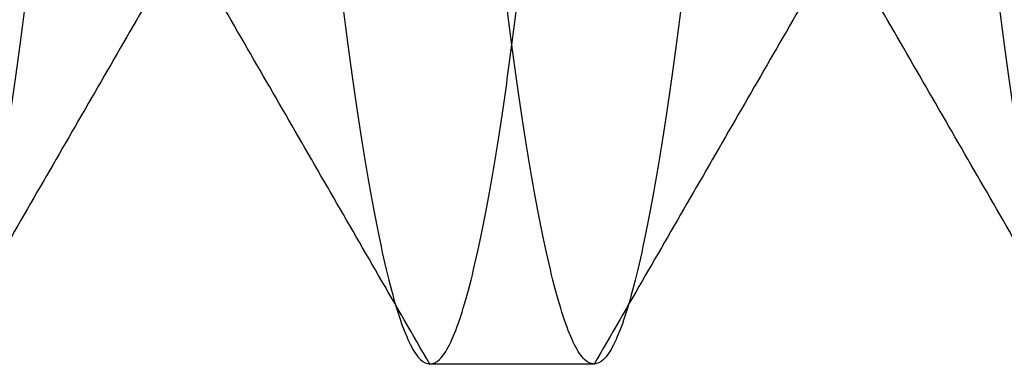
# Model space of a CAD drawing. Header units: millimetres. Extents: x -250 to 250, y -226 to 214.
# Tile 157 of 240: x -243.234 to -242.297, y -129.97 to -129.641. Entities that reach past the tile are written whole.
import ezdxf

# ---------------------------------------------------------------- set-up
doc = ezdxf.new("R2010")
doc.units = ezdxf.units.MM
doc.layers.add('Livello 01', color=7, linetype='Continuous')

# ---------------------------------------------------------------- blocks, each defined once
blk = doc.blocks.new('VTM08X30TBBIN')
at = {"layer": 'Livello 01', "color": 8, "true_color": 0x707070}
for points in [[(0, 23.46875, 4), (-1.65685, 23.39063, 4), (-2.82843, 23.3125, 2.82843), (-4, 23.23438, 1.65685), (-4, 23.15625), (-4, 23.07812, -1.65685), (-2.82843, 23, -2.82843), (-1.65685, 22.92188, -4), (0, 22.84375, -4)], [(0, 22.6875, -4), (-1.65685, 22.76563, -4), (-2.82843, 22.84375, -2.82843), (-4, 22.92188, -1.65685), (-4, 23), (-4, 23.07812, 1.65685), (-2.82843, 23.15625, 2.82843), (-1.65685, 23.23438, 4), (0, 23.3125, 4)], [(0, 22.84375, -4), (1.65685, 22.76563, -4), (2.82843, 22.6875, -2.82843), (4, 22.60937, -1.65685), (4, 22.53125), (4, 22.45313, 1.65685), (2.82843, 22.375, 2.82843), (1.65685, 22.29688, 4), (0, 22.21875, 4)], [(0, 22.0625, 4), (1.65685, 22.14062, 4), (2.82843, 22.21875, 2.82843), (4, 22.29688, 1.65685), (4, 22.375), (4, 22.45313, -1.65685), (2.82843, 22.53125, -2.82843), (1.65685, 22.60937, -4), (0, 22.6875, -4)]]:
    blk.add_rational_spline(points, [1, 0.923879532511, 1, 0.923879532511, 1, 0.923879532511, 1, 0.923879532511, 1], degree=2, knots=[-13.269561, -13.269561, -13.269561, -9.952171, -9.952171, -6.634781, -6.634781, -3.31739, -3.31739, 0, 0, 0], dxfattribs=at)
for points in [[(0, 22.92188, 3.32342), (0, 23.3125, 4)], [(0, 22.84375, -4), (0, 23.23438, -3.32342)], [(0, 22.6875, -4), (0, 22.84375, -4)], [(0, 22.29688, -3.32342), (0, 22.6875, -4)], [(0, 22.21875, 4), (0, 22.60937, 3.32342)]]:
    blk.add_open_spline(points, degree=1, dxfattribs=at)

msp = doc.modelspace()

# ---------------------------------------------------------------- block references
at = {"layer": 'Livello 01', "extrusion": (0, 1, 2.22045e-16), "rotation": 270}
msp.add_blockref('VTM08X30TBBIN', (220, 306.96956, -125.96956), dxfattribs=at)
at = {"layer": 'Livello 01', "extrusion": (0, -1, -2.22045e-16), "rotation": 90}
msp.add_blockref('VTM08X30TBBIN', (-220, 30.96956, 125.96956), dxfattribs=at)

doc.saveas('drawing.dxf')
